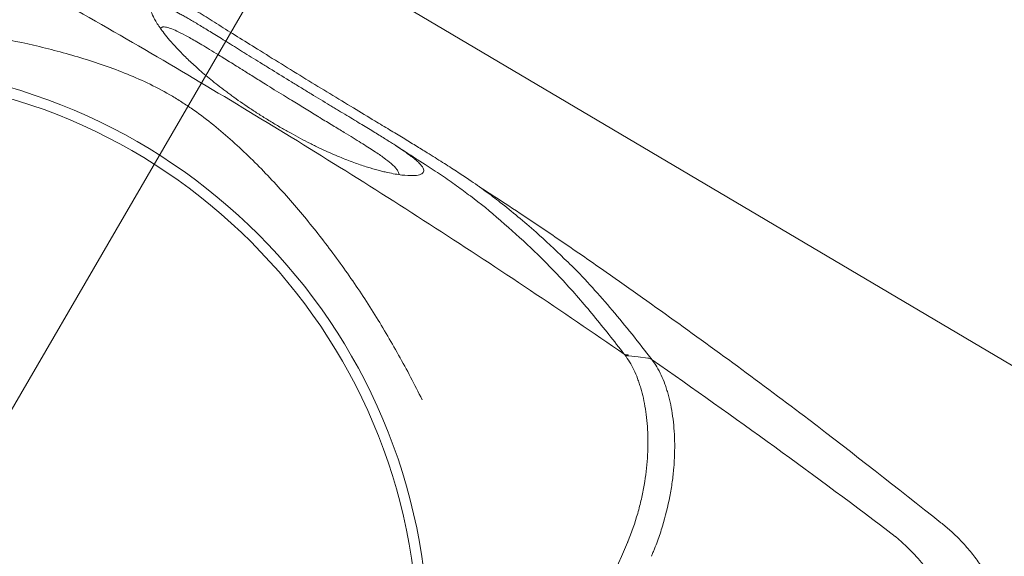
# Model space of a CAD drawing. Header units: millimetres. Extents: x -750 to 72845, y -24282 to 18874.
# Tile 115 of 154: x 64827 to 65087, y 13750 to 13891. Entities that reach past the tile are written whole.
import ezdxf

# ---------------------------------------------------------------- set-up
doc = ezdxf.new("R2010")
doc.units = ezdxf.units.MM
doc.header["$MEASUREMENT"] = 0
doc.linetypes.add('HIDDENX2', pattern=[0.75, 0.5, -0.25])
doc.layers.add('IRISH HOUSE_HYD AIRPORT_DRAINAGE LAYOUT 1$0$GREY SCALE', color=8, linetype='Continuous')
for name, color, linetype, lineweight in [('IRISH HOUSE_HYD AIRPORT_DRAINAGE LAYOUT 1$0$GREYSCALE', 8, 'Continuous', 0), ('M-MEP-ELLG-CABLE', 146, 'HIDDENX2', 20), ('M-MEP-ELPR-EQUIP', 6, 'Continuous', 20)]:
    doc.layers.add(name, color=color, linetype=linetype, lineweight=lineweight)

# ---------------------------------------------------------------- blocks, each defined once
blk = doc.blocks.new('IRISH HOUSE_HYD AIRPORT_DRAINAGE LAYOUT 1$0$FLOOR PLAN')
at = {"layer": 'IRISH HOUSE_HYD AIRPORT_DRAINAGE LAYOUT 1$0$GREYSCALE', "color": 8, "lineweight": 0}
for p, q in [((15237.47, 14498.25), (14648, 13484.58)), ((15165.22, 13754.86, -57105.36), (14621.68, 14076.42, -57105.36)), ((14987.52, 13802.7, -57105.4), (14990.08, 13802.39, -57105.4)), ((14990.08, 13802.39, -57105.4), (14992.64, 13802.08, -57105.4)), ((15070.02, 13758.64, -57105.4), (15070.01, 13758.64, -57105.4)), ((14993.59, 13749.78, -57105.4), (14993.59, 13749.79, -57105.4))]:
    blk.add_line(p, q, dxfattribs=at)
for radius in [153.13, 150.36]:
    blk.add_circle((14781.64, 13726.39, -57105.4), radius, dxfattribs=at)
for centre, radius, start, end in [((21130.68, 10361.07), 7752.88, 141.708854, 166.516628), ((21130.68, 10361.07), 7602.52, 141.773276, 166.244763), ((14987.25, 13804.65, -57105.4), 1.73, 241.4295, 273.5484), ((15023.46, 13713.41, -57105.4), 54.05, 340.4634, 50.3316)]:
    blk.add_arc(centre, radius, start, end, dxfattribs=at)
at = {"layer": 'IRISH HOUSE_HYD AIRPORT_DRAINAGE LAYOUT 1$0$GREYSCALE', "color": 8, "lineweight": 0, "ltscale": 0.25}
for centre, radius, start, end in [((21162.38, 10254.78), 7836.99, 141.329977, 165.793479), ((21207.44, 10240.08), 7731.89, 141.956801, 165.483737)]:
    blk.add_arc(centre, radius, start, end, dxfattribs=at)
at = {"layer": 'IRISH HOUSE_HYD AIRPORT_DRAINAGE LAYOUT 1$0$GREYSCALE', "color": 8, "lineweight": 0}
for points, knots in [([(14970.58, 13828.3, -57105.4), (14968.11, 13830.68, -57105.4), (14964.08, 13834.56, -57105.4), (14958.36, 13839.43, -57105.4), (14953.95, 13843, -57105.4), (14949.83, 13846.12, -57105.4), (14946.02, 13848.8, -57105.4), (14942.21, 13851.33, -57105.4), (14938.55, 13853.68, -57105.4), (14934.9, 13855.97, -57105.4), (14931.38, 13858.13, -57105.4), (14928.08, 13860.15, -57105.4), (14924.51, 13862.31, -57105.4), (14920.18, 13864.92, -57105.4), (14914.95, 13868.07, -57105.4), (14908.8, 13871.8, -57105.4), (14902.37, 13875.73, -57105.4), (14895.93, 13879.69, -57105.4), (14889.82, 13883.47, -57105.4), (14884.24, 13886.95, -57105.4), (14879.3, 13890.05, -57105.4), (14874.91, 13892.81, -57105.4), (14871.04, 13895.22, -57105.4), (14867.58, 13897.34, -57105.4), (14861.04, 13901.22, -57105.4), (14851.38, 13906.39, -57105.4), (14839.89, 13911.6, -57105.4), (14830.26, 13915.47, -57105.4), (14821.87, 13918.6, -57105.4), (14812.17, 13921.96, -57105.4), (14800.78, 13925.63, -57105.4), (14789.8, 13929.04, -57105.4), (14782.16, 13931.35, -57105.4), (14779.01, 13932.31, -57105.4)], [0, 0, 0, 0, 0.0593635, 0.0971043, 0.1348438, 0.1667324, 0.198607, 0.2201848, 0.2417788, 0.2633349, 0.278122, 0.2929063, 0.3080418, 0.3231723, 0.3441056, 0.3655953, 0.3864814, 0.4080077, 0.4295299, 0.4486306, 0.4683357, 0.4884205, 0.5086324, 0.5289688, 0.5492243, 0.6333183, 0.7152132, 0.756242, 0.7972696, 0.8516973, 0.906117, 0.9611972, 1, 1, 1, 1]), ([(14986.42, 13803.13, -57105.4), (14970.01, 13814.45, -57105.4), (14953.41, 13825.53, -57105.4), (14919.85, 13847.2, -57105.4), (14902.89, 13857.8, -57105.4), (14877.16, 13873.32, -57105.4), (14868.54, 13878.44, -57105.4), (14851.23, 13888.53, -57105.4), (14842.55, 13893.5, -57105.4), (14816.4, 13908.22, -57105.4), (14798.84, 13917.76, -57105.4), (14781.16, 13927.01, -57105.4)], [0, 0, 0, 0, 0.25, 0.25, 0.5, 0.5, 0.625, 0.625, 0.75, 0.75, 1, 1, 1, 1]), ([(14898.63, 13874.94, -57105.4), (14896.89, 13876, -57105.4), (14895.17, 13877.06, -57105.4), (14893.05, 13878.37, -57105.4), (14892.63, 13878.63, -57105.4), (14891.79, 13879.14, -57105.4), (14891.38, 13879.4, -57105.4), (14890.16, 13880.16, -57105.4), (14889.36, 13880.65, -57105.4), (14887.79, 13881.62, -57105.4), (14887.03, 13882.1, -57105.4), (14885.9, 13882.79, -57105.4), (14885.53, 13883.02, -57105.4), (14884.8, 13883.48, -57105.4), (14884.45, 13883.7, -57105.4), (14882.69, 13884.79, -57105.4), (14881.38, 13885.6, -57105.4), (14879.55, 13886.73, -57105.4), (14878.96, 13887.1, -57105.4), (14877.82, 13887.8, -57105.4), (14877.27, 13888.14, -57105.4), (14875.69, 13889.1, -57105.4), (14874.73, 13889.69, -57105.4), (14872.95, 13890.75, -57105.4), (14872.14, 13891.23, -57105.4), (14871, 13891.89, -57105.4), (14870.64, 13892.1, -57105.4), (14869.94, 13892.49, -57105.4), (14869.6, 13892.68, -57105.4), (14867.98, 13893.57, -57105.4), (14866.92, 13894.11, -57105.4), (14865.1, 13894.93, -57105.4), (14864.36, 13895.2, -57105.4), (14863.44, 13895.44, -57105.4), (14863.16, 13895.49, -57105.4), (14862.8, 13895.53, -57105.4), (14862.68, 13895.53, -57105.4), (14862.47, 13895.53, -57105.4), (14862.37, 13895.52, -57105.4), (14861.92, 13895.43, -57105.4), (14861.68, 13895.26, -57105.4), (14861.42, 13894.71, -57105.4), (14861.41, 13894.33, -57105.4), (14861.61, 13893.36, -57105.4), (14861.83, 13892.77, -57105.4), (14862.52, 13891.38, -57105.4), (14863, 13890.57, -57105.4), (14863.8, 13889.39, -57105.4), (14863.97, 13889.15, -57105.4), (14864.33, 13888.65, -57105.4), (14864.52, 13888.39, -57105.4), (14865.13, 13887.59, -57105.4), (14865.57, 13887.03, -57105.4), (14866.57, 13885.83, -57105.4), (14867.12, 13885.2, -57105.4), (14868.35, 13883.85, -57105.4), (14869.02, 13883.13, -57105.4), (14870.51, 13881.63, -57105.4), (14871.31, 13880.84, -57105.4), (14873.1, 13879.18, -57105.4), (14874.08, 13878.3, -57105.4), (14875.72, 13876.89, -57105.4), (14876.29, 13876.41, -57105.4), (14877.47, 13875.44, -57105.4), (14878.08, 13874.94, -57105.4), (14879.36, 13873.93, -57105.4), (14880.03, 13873.42, -57105.4), (14881.07, 13872.63, -57105.4), (14881.42, 13872.36, -57105.4), (14882.14, 13871.83, -57105.4), (14882.51, 13871.56, -57105.4), (14884.37, 13870.21, -57105.4), (14885.92, 13869.13, -57105.4), (14888.36, 13867.5, -57105.4), (14889.19, 13866.95, -57105.4), (14890.47, 13866.13, -57105.4), (14890.9, 13865.86, -57105.4), (14891.77, 13865.32, -57105.4), (14892.2, 13865.05, -57105.4), (14893.49, 13864.26, -57105.4), (14894.36, 13863.74, -57105.4), (14895.66, 13862.98, -57105.4), (14896.1, 13862.72, -57105.4), (14896.97, 13862.23, -57105.4), (14897.41, 13861.98, -57105.4), (14899.57, 13860.77, -57105.4), (14901.25, 13859.88, -57105.4), (14903.28, 13858.84, -57105.4), (14903.69, 13858.64, -57105.4), (14904.49, 13858.24, -57105.4), (14904.89, 13858.04, -57105.4), (14906.07, 13857.47, -57105.4), (14906.83, 13857.12, -57105.4), (14909.05, 13856.1, -57105.4), (14910.44, 13855.5, -57105.4), (14912.41, 13854.7, -57105.4), (14913.06, 13854.44, -57105.4), (14914.29, 13853.97, -57105.4), (14914.89, 13853.75, -57105.4), (14916.61, 13853.13, -57105.4), (14917.67, 13852.77, -57105.4), (14919.66, 13852.15, -57105.4), (14920.59, 13851.88, -57105.4), (14921.89, 13851.53, -57105.4), (14922.31, 13851.42, -57105.4), (14923.12, 13851.23, -57105.4), (14923.51, 13851.13, -57105.4), (14925.38, 13850.72, -57105.4), (14926.66, 13850.51, -57105.4), (14928.85, 13850.25, -57105.4), (14929.78, 13850.2, -57105.4), (14930.93, 13850.22, -57105.4), (14931.28, 13850.25, -57105.4), (14931.9, 13850.33, -57105.4), (14932.17, 13850.38, -57105.4), (14932.87, 13850.59, -57105.4), (14933.19, 13850.78, -57105.4), (14933.54, 13851.28, -57105.4), (14933.57, 13851.57, -57105.4), (14933.34, 13852.28, -57105.4), (14933.08, 13852.69, -57105.4), (14932.45, 13853.4, -57105.4), (14932.2, 13853.66, -57105.4), (14931.75, 13854.07, -57105.4), (14931.59, 13854.21, -57105.4), (14931.24, 13854.5, -57105.4), (14931.06, 13854.65, -57105.4), (14930.08, 13855.44, -57105.4), (14929.1, 13856.15, -57105.4), (14927.58, 13857.18, -57105.4), (14927.26, 13857.39, -57105.4), (14926.59, 13857.84, -57105.4), (14926.24, 13858.07, -57105.4), (14925.13, 13858.78, -57105.4), (14924.33, 13859.29, -57105.4), (14922.57, 13860.39, -57105.4), (14921.62, 13860.98, -57105.4), (14920.06, 13861.94, -57105.4), (14919.52, 13862.27, -57105.4), (14918.37, 13862.96, -57105.4), (14917.78, 13863.33, -57105.4), (14915.92, 13864.45, -57105.4), (14914.6, 13865.25, -57105.4), (14912.49, 13866.52, -57105.4), (14911.76, 13866.96, -57105.4), (14910.63, 13867.65, -57105.4), (14910.24, 13867.88, -57105.4), (14909.47, 13868.35, -57105.4), (14909.08, 13868.59, -57105.4), (14907.11, 13869.78, -57105.4), (14905.48, 13870.76, -57105.4), (14902.96, 13872.29, -57105.4), (14902.11, 13872.81, -57105.4), (14900.37, 13873.87, -57105.4), (14899.51, 13874.4, -57105.4), (14898.63, 13874.94, -57105.4)], [0, 0, 0, 0, 0.015625, 0.015625, 0.019531, 0.019531, 0.023438, 0.023438, 0.03125, 0.03125, 0.039063, 0.039063, 0.042969, 0.042969, 0.046875, 0.046875, 0.0625, 0.0625, 0.070313, 0.070313, 0.078125, 0.078125, 0.09375, 0.09375, 0.109375, 0.109375, 0.117188, 0.117188, 0.125, 0.125, 0.15625, 0.15625, 0.1875, 0.1875, 0.203125, 0.203125, 0.210938, 0.210938, 0.21875, 0.21875, 0.25, 0.25, 0.28125, 0.28125, 0.3125, 0.3125, 0.34375, 0.34375, 0.351563, 0.351563, 0.359375, 0.359375, 0.375, 0.375, 0.390625, 0.390625, 0.40625, 0.40625, 0.421875, 0.421875, 0.4375, 0.4375, 0.445313, 0.445313, 0.453125, 0.453125, 0.460938, 0.460938, 0.464844, 0.464844, 0.46875, 0.46875, 0.484375, 0.484375, 0.492188, 0.492188, 0.496094, 0.496094, 0.5, 0.5, 0.507813, 0.507813, 0.511719, 0.511719, 0.515625, 0.515625, 0.53125, 0.53125, 0.535156, 0.535156, 0.539063, 0.539063, 0.546875, 0.546875, 0.5625, 0.5625, 0.570313, 0.570313, 0.578125, 0.578125, 0.59375, 0.59375, 0.609375, 0.609375, 0.617188, 0.617188, 0.625, 0.625, 0.65625, 0.65625, 0.6875, 0.6875, 0.703125, 0.703125, 0.71875, 0.71875, 0.75, 0.75, 0.78125, 0.78125, 0.8125, 0.8125, 0.828125, 0.828125, 0.835938, 0.835938, 0.84375, 0.84375, 0.875, 0.875, 0.882812, 0.882812, 0.890625, 0.890625, 0.90625, 0.90625, 0.921875, 0.921875, 0.929687, 0.929687, 0.9375, 0.9375, 0.953125, 0.953125, 0.960937, 0.960937, 0.964844, 0.964844, 0.96875, 0.96875, 0.984375, 0.984375, 0.992187, 0.992187, 1, 1, 1, 1]), ([(14933.09, 13791.06, -57105.4), (14931.11, 13795.08, -57105.4), (14929.04, 13799.01, -57105.4), (14924.73, 13806.73, -57105.4), (14922.49, 13810.51, -57105.4), (14917.84, 13817.92, -57105.4), (14915.42, 13821.55, -57105.4), (14910.4, 13828.66, -57105.4), (14907.8, 13832.14, -57105.4), (14902.39, 13838.95, -57105.4), (14899.61, 13842.26, -57105.4), (14895.3, 13847.08, -57105.4), (14893.84, 13848.66, -57105.4), (14890.86, 13851.78, -57105.4), (14889.35, 13853.32, -57105.4), (14886.26, 13856.34, -57105.4), (14884.68, 13857.82, -57105.4), (14881.44, 13860.73, -57105.4), (14879.78, 13862.15, -57105.4), (14876.39, 13864.9, -57105.4), (14874.64, 13866.23, -57105.4), (14871.93, 13868.15, -57105.4), (14871.01, 13868.77, -57105.4), (14869.6, 13869.68, -57105.4), (14869.13, 13869.98, -57105.4), (14868.18, 13870.57, -57105.4), (14867.69, 13870.86, -57105.4), (14865.26, 13872.3, -57105.4), (14863.3, 13873.35, -57105.4), (14859.33, 13875.28, -57105.4), (14857.32, 13876.16, -57105.4), (14853.28, 13877.81, -57105.4), (14851.24, 13878.58, -57105.4), (14847.13, 13880.01, -57105.4), (14845.07, 13880.68, -57105.4), (14840.95, 13881.93, -57105.4), (14838.88, 13882.51, -57105.4), (14834.73, 13883.61, -57105.4), (14832.65, 13884.13, -57105.4), (14826.39, 13885.57, -57105.4), (14822.18, 13886.41, -57105.4), (14809.45, 13888.58, -57105.4), (14800.83, 13889.56, -57105.4), (14787.61, 13890.34, -57105.4), (14783.19, 13890.49, -57105.4), (14774.32, 13890.54, -57105.4), (14769.87, 13890.46, -57105.4), (14765.4, 13890.26, -57105.4)], [0, 0, 0, 0, 0.0625, 0.0625, 0.125, 0.125, 0.1875, 0.1875, 0.25, 0.25, 0.3125, 0.3125, 0.34375, 0.34375, 0.375, 0.375, 0.40625, 0.40625, 0.4375, 0.4375, 0.46875, 0.46875, 0.484375, 0.484375, 0.492187, 0.492187, 0.5, 0.5, 0.53125, 0.53125, 0.5625, 0.5625, 0.59375, 0.59375, 0.625, 0.625, 0.65625, 0.65625, 0.6875, 0.6875, 0.75, 0.75, 0.875, 0.875, 0.9375, 0.9375, 1, 1, 1, 1]), ([(14864.48, 13889.36, -57105.4), (14864.53, 13889.39, -57105.4), (14864.75, 13889.54, -57105.4), (14865.59, 13889.39, -57105.4), (14866.96, 13888.99, -57105.4), (14868.81, 13888.18, -57105.4), (14871.24, 13886.91, -57105.4), (14873.85, 13885.41, -57105.4), (14876.44, 13883.86, -57105.4), (14878.83, 13882.4, -57105.4), (14881.8, 13880.55, -57105.4), (14885.14, 13878.46, -57105.4), (14888.5, 13876.36, -57105.4), (14891.37, 13874.57, -57105.4), (14894.06, 13872.89, -57105.4), (14895.67, 13871.9, -57105.4), (14896.47, 13871.41, -57105.4)], [0, 0, 0, 0, 0.026213, 0.13292, 0.239613, 0.348571, 0.457474, 0.569041, 0.626082, 0.683094, 0.752821, 0.824315, 0.874905, 0.926701, 0.963078, 1, 1, 1, 1]), ([(14896.47, 13871.41, -57105.4), (14897.18, 13870.97, -57105.4), (14899.07, 13869.81, -57105.4), (14902.12, 13867.94, -57105.4), (14904.59, 13866.44, -57105.4), (14907.09, 13864.92, -57105.4), (14909.59, 13863.41, -57105.4), (14912.49, 13861.65, -57105.4), (14914.94, 13860.15, -57105.4), (14917.01, 13858.87, -57105.4), (14918.84, 13857.71, -57105.4), (14920.98, 13856.32, -57105.4), (14923.14, 13854.84, -57105.4), (14925.21, 13853.23, -57105.4), (14926.55, 13851.92, -57105.4), (14926.76, 13851.29, -57105.4), (14926.85, 13851.02, -57105.4)], [0, 0, 0, 0, 0.032705, 0.086629, 0.142257, 0.153922, 0.215379, 0.27845, 0.333103, 0.387785, 0.444206, 0.500642, 0.614534, 0.729613, 0.886835, 1, 1, 1, 1]), ([(14926.04, 13858.19, -57105.4), (14926.22, 13858.08, -57105.4), (14929.03, 13856.33, -57105.4), (14931.64, 13854.57, -57105.4), (14931.64, 13854.57, -57105.4)], [0, 0, 0, 0, 0.065528, 1, 1, 1, 1]), ([(14931.64, 13854.57, -57105.4), (14931.93, 13854.37, -57105.4), (14934.27, 13852.93, -57105.4), (14938.26, 13850.28, -57105.4), (14942.27, 13847.51, -57105.4), (14947.29, 13843.75, -57105.4), (14951.11, 13840.78, -57105.4), (14953.82, 13838.33, -57105.4), (14953.85, 13838.3, -57105.4)], [0, 0, 0, 0, 0.1154515, 0.2827578, 0.4507086, 0.6182339, 0.994941, 1, 1, 1, 1]), ([(14948.07, 13847.35, -57105.4), (14948.07, 13847.35, -57105.4), (14965.98, 13835.79, -57105.4), (14997.29, 13813.86, -57105.4), (15034.55, 13786.64, -57105.4), (15058.44, 13767.76, -57105.4), (15070.01, 13758.62, -57105.4)], [0, 0, 0, 0, 0.128959, 0.425292, 0.721626, 1, 1, 1, 1]), ([(14953.85, 13838.3, -57105.4), (14956.51, 13835.96, -57105.4), (14962.17, 13830.98, -57105.4), (14970.39, 13822.57, -57105.4), (14978.34, 13813.44, -57105.4), (14983.73, 13806.56, -57105.4), (14986.42, 13803.13, -57105.4)], [0, 0, 0, 0, 0.2280042, 0.4853378, 0.7427349, 1, 1, 1, 1]), ([(14993.75, 13801.65, -57105.4), (14991.98, 13803.92, -57105.4), (14988.45, 13808.47, -57105.4), (14983.29, 13814.76, -57105.4), (14978.05, 13820.71, -57105.4), (14973.87, 13825.25, -57105.4), (14971.25, 13827.68, -57105.4), (14970.58, 13828.3, -57105.4)], [0, 0, 0, 0, 0.229832, 0.459678, 0.690029, 0.920378, 1, 1, 1, 1]), ([(14986.58, 13802.92, -57105.4), (14987.47, 13801.74, -57105.4), (14988.26, 13800.42, -57105.4), (14989.31, 13798.23, -57105.4), (14989.63, 13797.47, -57105.4), (14990.09, 13796.27, -57105.4), (14990.23, 13795.86, -57105.4), (14990.51, 13795.02, -57105.4), (14990.65, 13794.6, -57105.4), (14991.29, 13792.43, -57105.4), (14991.7, 13790.59, -57105.4), (14992.32, 13786.69, -57105.4), (14992.52, 13784.62, -57105.4), (14992.66, 13781.36, -57105.4), (14992.68, 13780.25, -57105.4), (14992.65, 13777.99, -57105.4), (14992.61, 13776.85, -57105.4), (14992.38, 13773.37, -57105.4), (14992.1, 13771, -57105.4), (14991.47, 13767.35, -57105.4), (14991.23, 13766.12, -57105.4), (14990.8, 13764.25, -57105.4), (14990.65, 13763.62, -57105.4), (14990.33, 13762.37, -57105.4), (14990.15, 13761.74, -57105.4), (14989.25, 13758.61, -57105.4), (14988.38, 13756.1, -57105.4), (14987.33, 13753.6, -57105.4)], [0, 0, 0, 0, 0.125, 0.125, 0.1875, 0.1875, 0.21875, 0.21875, 0.25, 0.25, 0.375, 0.375, 0.5, 0.5, 0.5625, 0.5625, 0.625, 0.625, 0.75, 0.75, 0.8125, 0.8125, 0.84375, 0.84375, 0.875, 0.875, 1, 1, 1, 1]), ([(14993.74, 13801.67, -57105.4), (14993.71, 13801.69, -57105.4), (14993.68, 13801.72, -57105.4), (14993.6, 13801.78, -57105.4), (14993.55, 13801.81, -57105.4), (14993.42, 13801.89, -57105.4), (14993.33, 13801.93, -57105.4), (14993.05, 13802.03, -57105.4), (14992.85, 13802.07, -57105.4), (14992.65, 13802.08, -57105.4)], [0, 0, 0, 0, 0.125, 0.125, 0.25, 0.25, 0.5, 0.5, 1, 1, 1, 1]), ([(14993.59, 13749.79, -57105.4), (14993.73, 13750.12, -57105.4), (14993.87, 13750.45, -57105.4), (14994.15, 13751.11, -57105.4), (14994.29, 13751.44, -57105.4), (14994.68, 13752.44, -57105.4), (14994.94, 13753.1, -57105.4), (14995.67, 13755.09, -57105.4), (14996.11, 13756.41, -57105.4), (14997.32, 13760.36, -57105.4), (14997.96, 13762.96, -57105.4), (14998.57, 13766.19, -57105.4), (14998.69, 13766.83, -57105.4), (14998.9, 13768.12, -57105.4), (14999, 13768.75, -57105.4), (14999.26, 13770.65, -57105.4), (14999.39, 13771.9, -57105.4), (14999.7, 13775.58, -57105.4), (14999.77, 13777.95, -57105.4), (14999.69, 13781.39, -57105.4), (14999.63, 13782.51, -57105.4), (14999.46, 13784.68, -57105.4), (14999.34, 13785.73, -57105.4), (14998.91, 13788.81, -57105.4), (14998.51, 13790.75, -57105.4), (14997.88, 13793.01, -57105.4), (14997.74, 13793.46, -57105.4), (14997.46, 13794.33, -57105.4), (14997.31, 13794.76, -57105.4), (14996.86, 13796.01, -57105.4), (14996.52, 13796.81, -57105.4), (14995.46, 13799.09, -57105.4), (14994.65, 13800.45, -57105.4), (14993.74, 13801.67, -57105.4)], [0, 0, 0, 0, 0.015625, 0.015625, 0.03125, 0.03125, 0.0625, 0.0625, 0.125, 0.125, 0.25, 0.25, 0.28125, 0.28125, 0.3125, 0.3125, 0.375, 0.375, 0.5, 0.5, 0.5625, 0.5625, 0.625, 0.625, 0.75, 0.75, 0.78125, 0.78125, 0.8125, 0.8125, 0.875, 0.875, 1, 1, 1, 1]), ([(15057.96, 13755.01, -57105.4), (15047.44, 13762.99, -57105.4), (15036.83, 13770.87, -57105.4), (15015.43, 13786.41, -57105.4), (15004.64, 13794.08, -57105.4), (14993.75, 13801.65, -57105.4)], [0, 0, 0, 0, 0.5, 0.5, 1, 1, 1, 1]), ([(15070.01, 13758.64, -57105.4), (15070.82, 13757.98, -57105.4), (15072.64, 13756.5, -57105.4), (15075.23, 13753.95, -57105.4), (15077.8, 13751.07, -57105.4), (15080.16, 13747.99, -57105.4), (15082.37, 13744.64, -57105.4), (15084.36, 13741.03, -57105.4), (15086.11, 13737.18, -57105.4), (15087.52, 13733.25, -57105.4), (15088.62, 13729.27, -57105.4), (15089.39, 13725.27, -57105.4), (15089.85, 13721.27, -57105.4), (15090.01, 13717.29, -57105.4), (15089.87, 13713.36, -57105.4), (15089.45, 13709.49, -57105.4), (15088.75, 13705.71, -57105.4), (15087.85, 13702.17, -57105.4), (15087.06, 13699.93, -57105.4), (15086.69, 13698.88, -57105.4)], [0, 0, 0, 0, 0.047522, 0.105774, 0.164129, 0.222565, 0.281067, 0.345588, 0.409388, 0.472348, 0.534521, 0.59595, 0.656664, 0.716682, 0.776014, 0.834663, 0.892623, 0.94988, 1, 1, 1, 1]), ([(14987.26, 13753.43, -57105.4), (14983.14, 13743.65, -57105.4), (14978.88, 13733.91, -57105.4), (14970.03, 13714.52, -57105.4), (14965.45, 13704.86, -57105.4), (14955.92, 13685.66, -57105.4), (14950.98, 13676.13, -57105.4), (14940.74, 13657.24, -57105.4), (14935.45, 13647.89, -57105.4), (14924.5, 13629.38, -57105.4), (14918.84, 13620.22, -57105.4), (14907.23, 13602.17, -57105.4), (14901.26, 13593.27, -57105.4), (14892.09, 13580.09, -57105.4), (14889, 13575.72, -57105.4), (14882.74, 13567.05, -57105.4), (14879.59, 13562.74, -57105.4), (14870.02, 13549.91, -57105.4), (14863.54, 13541.49, -57105.4), (14856.95, 13533.17, -57105.4)], [0, 0, 0, 0, 0.125, 0.125, 0.25, 0.25, 0.375, 0.375, 0.5, 0.5, 0.625, 0.625, 0.75, 0.75, 0.8125, 0.8125, 0.875, 0.875, 1, 1, 1, 1])]:
    blk.add_open_spline(points, degree=3, knots=knots, dxfattribs=at)
for points in [[(14864.04, 13889.06, -57105.4), (14864.18, 13889.16, -57105.4), (14864.33, 13889.26, -57105.4), (14864.48, 13889.36, -57105.4)], [(14926.85, 13851.02, -57105.4), (14926.91, 13850.84, -57105.4), (14926.97, 13850.66, -57105.4), (14927.03, 13850.47, -57105.4)], [(14986.42, 13803.13, -57105.4), (14986.48, 13803.06, -57105.4), (14986.53, 13802.99, -57105.4), (14986.58, 13802.92, -57105.4)], [(14987.52, 13802.7, -57105.4), (14987.18, 13802.69, -57105.4), (14986.86, 13802.76, -57105.4), (14986.58, 13802.92, -57105.4)], [(14987.52, 13802.7, -57105.4), (14987.47, 13802.78, -57105.4), (14987.41, 13802.85, -57105.4), (14987.36, 13802.92, -57105.4)], [(14987.52, 13802.7, -57105.4), (14987.52, 13802.7, -57105.4), (14987.52, 13802.7, -57105.4), (14987.52, 13802.7, -57105.4)], [(14987.52, 13802.7, -57105.4), (14987.52, 13802.7, -57105.4), (14987.52, 13802.7, -57105.4), (14987.52, 13802.7, -57105.4)], [(14992.64, 13802.08, -57105.4), (14992.64, 13802.08, -57105.4), (14992.64, 13802.08, -57105.4), (14992.64, 13802.08, -57105.4)], [(14993.75, 13801.65, -57105.4), (14993.75, 13801.65, -57105.4), (14993.74, 13801.66, -57105.4), (14993.74, 13801.67, -57105.4)], [(14987.33, 13753.6, -57105.4), (14987.31, 13753.54, -57105.4), (14987.28, 13753.49, -57105.4), (14987.26, 13753.43, -57105.4)]]:
    blk.add_open_spline(points, degree=3, dxfattribs=at)
blk = doc.blocks.new('IRISH HOUSE_HYD AIRPORT_DRAINAGE LAYOUT 1')
at = {"layer": 'IRISH HOUSE_HYD AIRPORT_DRAINAGE LAYOUT 1$0$GREY SCALE'}
blk.add_blockref('IRISH HOUSE_HYD AIRPORT_DRAINAGE LAYOUT 1$0$FLOOR PLAN', (0, 0), dxfattribs=at)

msp = doc.modelspace()

# ---------------------------------------------------------------- linework, layer by layer
at = {"layer": 'M-MEP-ELLG-CABLE', "color": 1, "ltscale": 5}
msp.add_arc((67447.38, 10884.46), 5017.37, 120.66062, 164.1492, dxfattribs=at)

# ---------------------------------------------------------------- block references
at = {"layer": 'M-MEP-ELPR-EQUIP'}
msp.add_blockref('IRISH HOUSE_HYD AIRPORT_DRAINAGE LAYOUT 1', (50000, 0), dxfattribs=at)

doc.saveas('drawing.dxf')
